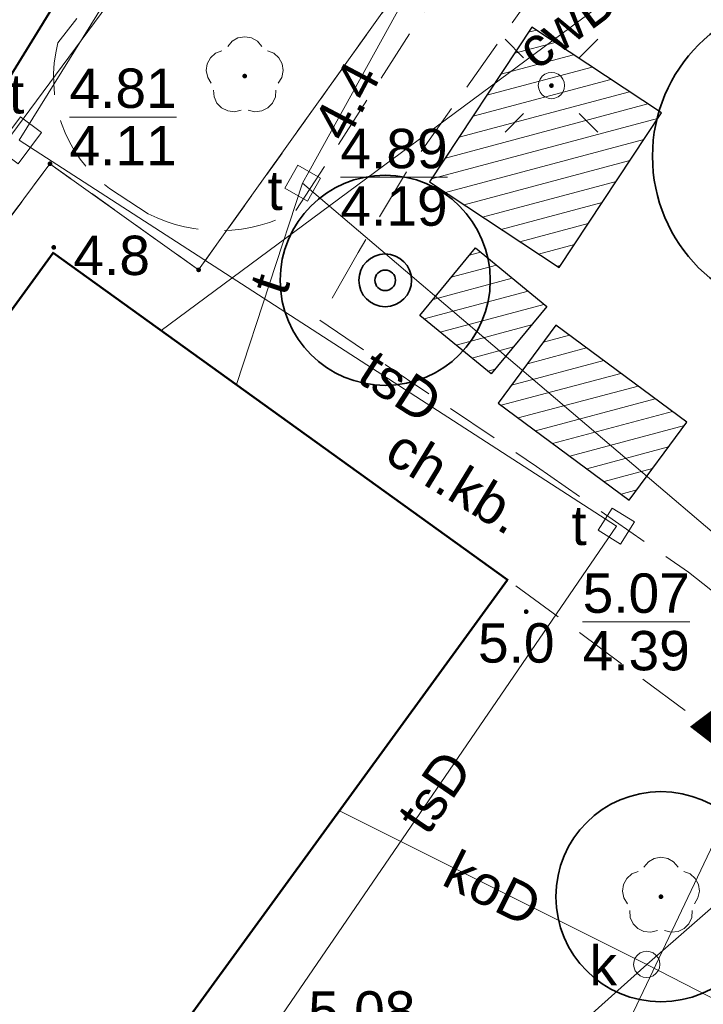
# Model space of a CAD drawing. Extents: x 5477758 to 5478338, y 5918274 to 5918502.
# Tile 56 of 155: x 5477899 to 5477912, y 5918375 to 5918394. Entities that reach past the tile are written whole.
import ezdxf
from ezdxf.enums import TextEntityAlignment as Align

# ---------------------------------------------------------------- set-up
doc = ezdxf.new("R2010")
doc.units = 0
doc.header["$PDSIZE"] = 0.75
for name, pattern in [('budynki akt$0$DASHED', [19.05, 12.7, -6.35]), ('PRZER1-1', [2, 1, -1]), ('PRZER2-1', [3, 2, -1]), ('PRZER4-1', [5, 4, -1])]:
    doc.linetypes.add(name, pattern=pattern)
doc.layers.get('0').update_dxf_attribs({"linetype": 'CONTINUOUS', "lineweight": 13})
for name, color, linetype, lineweight in [('A_GRANICA OPRACOWANIA', 7, 'CONTINUOUS', 0), ('GEPPGD', 7, 'CONTINUOUS', 18), ('GESBZO', 7, 'CONTINUOUS', 50), ('GESDZI', 7, 'CONTINUOUS', 18), ('GESUZY', 96, 'PRZER1-1', 18), ('GSPPRB', 7, 'CONTINUOUS', 20), ('GSPRDL', 96, 'CONTINUOUS', 18), ('GSPWPN', 7, 'CONTINUOUS', 13), ('GSPWPN_O', 7, 'CONTINUOUS', 13), ('GSSKOD', 7, 'PRZER2-1', 18), ('GSSKOD_O', 7, 'PRZER2-1', 18), ('GULCPR', 212, 'CONTINUOUS', 18), ('GULCPR_O', 212, 'CONTINUOUS', 18), ('GULKPR', 36, 'CONTINUOUS', 18), ('GULKPR_O', 36, 'CONTINUOUS', 18), ('GULTPR', 30, 'CONTINUOUS', 18), ('GULTPR_O', 30, 'CONTINUOUS', 18), ('GUPELA', 7, 'CONTINUOUS', 18), ('GUPIKP', 7, 'CONTINUOUS', 18), ('GUPIWZ', 7, 'CONTINUOUS', 18), ('GUPIWZ_O', 7, 'CONTINUOUS', 18), ('GUPKSD', 36, 'CONTINUOUS', 18), ('GUPPRZ', 7, 'CONTINUOUS', 18), ('GUPPRZ_O', 7, 'CONTINUOUS', 18), ('zakres', 150, 'PRZER4-1', 50), ('ZZ_drzewo-nanoszone-recznie', 24, 'CONTINUOUS', 35), ('ZZ_grupa', 60, 'CONTINUOUS', 30), ('ZZ_grupa-krzewow-szraf', 60, 'CONTINUOUS', 13), ('ZZ_korona', 94, 'CONTINUOUS', 35)]:
    doc.layers.add(name, color=color, linetype=linetype, lineweight=lineweight)
doc.styles.add('GEO-INFO', font='arial.ttf')
pattern_1 = [(194.933, (5477837.84446, 5918344.9947), (0.0818164, -0.3067773), [])]

# ---------------------------------------------------------------- blocks, each defined once
blk = doc.blocks.new('EPPGN')
blk.add_hatch(color=0).paths.add_polyline_path([(0, -0.09), (0.027812, -0.085595), (0.052901, -0.072812), (0.072812, -0.052901), (0.085595, -0.027812), (0.09, 0), (0.085595, 0.027812), (0.072812, 0.052901), (0.052901, 0.072812), (0.027812, 0.085595), (0, 0.09), (-0.027812, 0.085595), (-0.052901, 0.072812), (-0.072812, 0.052901), (-0.085595, 0.027812), (-0.09, 0), (-0.085595, -0.027812), (-0.072812, -0.052901), (-0.052901, -0.072812), (-0.027812, -0.085595)])
blk = doc.blocks.new('POINT')
at = {"color": 0}
blk.add_point((0, 0), dxfattribs=at)
blk = doc.blocks.new('KOLO')
blk.add_hatch(color=0).paths.add_polyline_path([(-0.5, 0), (-0.482963, -0.12941), (-0.433013, -0.25), (-0.353553, -0.353553), (-0.25, -0.433013), (-0.12941, -0.482963), (0, -0.5), (0.12941, -0.482963), (0.25, -0.433013), (0.353553, -0.353553), (0.433013, -0.25), (0.482963, -0.12941), (0.5, 0), (0.482963, 0.12941), (0.433013, 0.25), (0.353553, 0.353553), (0.25, 0.433013), (0.12941, 0.482963), (0, 0.5), (-0.12941, 0.482963), (-0.25, 0.433013), (-0.353553, 0.353553), (-0.433013, 0.25), (-0.482963, 0.12941)])
blk = doc.blocks.new('OKRAG_PELNY')
at = {"color": 0}
blk.add_lwpolyline([(0, 0.5), (0.12941, 0.482963), (0.25, 0.433013), (0.353553, 0.353553), (0.433013, 0.25), (0.482963, 0.12941), (0.5, 0), (0.482963, -0.12941), (0.433013, -0.25), (0.353553, -0.353553), (0.25, -0.433013), (0.12941, -0.482963), (0, -0.5), (-0.12941, -0.482963), (-0.25, -0.433013), (-0.353553, -0.353553), (-0.433013, -0.25), (-0.482963, -0.12941), (-0.5, 0), (-0.482963, 0.12941), (-0.433013, 0.25), (-0.353553, 0.353553), (-0.25, 0.433013), (-0.12941, 0.482963)], close=True, dxfattribs=at)
blk = doc.blocks.new('SPDLP')
blk.add_hatch(color=0).paths.add_polyline_path([(0, -0.09), (0.027812, -0.085595), (0.052901, -0.072812), (0.072812, -0.052901), (0.085595, -0.027812), (0.09, 0), (0.085595, 0.027812), (0.072812, 0.052901), (0.052901, 0.072812), (0.027812, 0.085595), (0, 0.09), (-0.027812, 0.085595), (-0.052901, 0.072812), (-0.072812, 0.052901), (-0.085595, 0.027812), (-0.09, 0), (-0.085595, -0.027812), (-0.072812, -0.052901), (-0.052901, -0.072812), (-0.027812, -0.085595)])
at = {"color": 0}
for points in [[(-0.648554, 1.126667), (-0.481106, 1.325358), (-0.255912, 1.454989), (0, 1.5), (0.255912, 1.454989), (0.481106, 1.325358), (0.648554, 1.126667)], [(-1.271938, -0.268652), (-1.40916, -0.048001), (-1.462858, 0.20623), (-1.426585, 0.463525), (-1.304695, 0.693003), (-1.11182, 0.867117), (-0.871109, 0.964971)], [(0.871109, 0.964971), (1.11182, 0.867117), (1.304695, 0.693003), (1.426585, 0.463525), (1.462858, 0.20623), (1.40916, -0.048001), (1.271938, -0.268652)], [(-0.137547, -1.292703), (-0.389802, -1.355024), (-0.648184, -1.327532), (-0.881678, -1.213525), (-1.062258, -1.026689), (-1.168249, -0.78945), (-1.186929, -0.530282)], [(1.186929, -0.530282), (1.168249, -0.78945), (1.062258, -1.026689), (0.881678, -1.213525), (0.648184, -1.327532), (0.389802, -1.355024), (0.137547, -1.292703)]]:
    blk.add_lwpolyline(points, dxfattribs=at)
blk = doc.blocks.new('PROSTOKAT1_5-1_PELNY')
at = {"color": 0}
blk.add_lwpolyline([(0.75, -0.5), (-0.75, -0.5), (-0.75, 0.5), (0.75, 0.5)], close=True, dxfattribs=at)
blk = doc.blocks.new('KWADRAT_NIEPRZEZR')
at = {"color": 0}
blk.add_lwpolyline([(-0.5, -0.5), (0.5, -0.5), (0.5, 0.5), (-0.5, 0.5)], close=True, dxfattribs=at)
blk = doc.blocks.new('SUEO')
blk.add_hatch(color=0).paths.add_polyline_path([(-0.002174, 0.089974), (0.023762, 0.086807), (0.042561, 0.0793), (0.060131, 0.066965), (0.076266, 0.047786), (0.086234, 0.025762), (0.089972, 0.002226), (0.088646, -0.015553), (0.081114, -0.038994), (0.066834, -0.060276), (0.049699, -0.075033), (0.027576, -0.085671), (0.004027, -0.08991), (-0.019639, -0.087831), (-0.040932, -0.080154), (-0.059082, -0.067892), (-0.073734, -0.051607), (-0.08374, -0.032979), (-0.089221, -0.011817), (-0.089063, 0.012951), (-0.082571, 0.035806), (-0.069528, 0.057148), (-0.048957, 0.075519), (-0.026898, 0.085887)])
at = {"color": 0}
for points in [[(-1.767767, 1.767767), (-1.06066, 1.06066)], [(1.767767, 1.767767), (1.06066, 1.06066)], [(-1.767767, -1.767767), (-1.06066, -1.06066)], [(1.767767, -1.767767), (1.06066, -1.06066)]]:
    blk.add_lwpolyline(points, dxfattribs=at)
blk = doc.blocks.new('drzewo-odreczne')
at = {"layer": 'ZZ_drzewo-nanoszone-recznie', "linetype": 'Continuous'}
for radius in [0.502, 0.196]:
    blk.add_circle((0, 0), radius, dxfattribs=at)

msp = doc.modelspace()

# ---------------------------------------------------------------- hatches: boundary and pattern name
at = {"layer": 'ZZ_grupa-krzewow-szraf'}
h = msp.add_hatch(dxfattribs=at)
h.set_pattern_fill('ANSI31', color=256, scale=0.1, angle=90)
h.set_pattern_definition(pattern_1)
h.paths.add_polyline_path([(5477906.355, 5918390.493), (5477908.821, 5918388.862), (5477910.771, 5918391.808), (5477908.306, 5918393.44)])
h = msp.add_hatch(dxfattribs=at)
h.set_pattern_fill('ANSI31', color=256, scale=0.1, angle=90)
h.set_pattern_definition(pattern_1)
h.paths.add_polyline_path([(5477906.173, 5918387.954), (5477907.532, 5918386.838), (5477908.586, 5918388.121), (5477907.228, 5918389.237)])
h = msp.add_hatch(dxfattribs=at)
h.set_pattern_fill('ANSI31', color=256, scale=0.1, angle=90)
h.set_pattern_definition([(194.933, (5477839.079, 5918346.2483), (0.0818164, -0.3067773), [])])
h.paths.add_polyline_path([(5477907.665, 5918386.281), (5477910.158, 5918384.438), (5477911.255, 5918385.921), (5477908.762, 5918387.765)])

# ---------------------------------------------------------------- linework, layer by layer
at = {"layer": 'A_GRANICA OPRACOWANIA', "color": 1, "linetype": 'budynki akt$0$DASHED', "ltscale": 0.1, "const_width": 0.4}
msp.add_lwpolyline([(5477939.869, 5918356.504), (5477940.619, 5918356.896), (5477942.101, 5918363.93), (5477943.898, 5918372.463), (5477938.811, 5918375.814), (5477939.356, 5918376.864), (5477927.622, 5918384.214), (5477926.949, 5918383.275), (5477923.735, 5918385.254), (5477924.621, 5918386.867), (5477922.565, 5918387.972), (5477915.954, 5918383.377), (5477911.642, 5918380.121), (5477912.501, 5918379.46), (5477913.835, 5918377.89), (5477914.426, 5918376.774), (5477916.433, 5918371.286), (5477916.349, 5918370.613), (5477938.795, 5918354.966), (5477939.869, 5918356.504)], dxfattribs=at)
at = {"layer": 'GESBZO', "color": 7, "linetype": 'Continuous', "lineweight": 50}
msp.add_lwpolyline([(5477870.317, 5918349.4), (5477899.19, 5918389.146), (5477907.843, 5918382.921), (5477878.9, 5918343.165)], close=True, dxfattribs=at)
at = {"layer": 'GESDZI', "color": 7, "linetype": 'Continuous', "lineweight": 18}
for points in [[(5477927.041, 5918302.392), (5477865.49, 5918345.57), (5477899.13, 5918390.84), (5477901.96, 5918388.82), (5477916.33, 5918408.95), (5477922.92, 5918418.17), (5477913.96, 5918422.85), (5477897.73, 5918431.34), (5477895.359, 5918432.58)], [(5477972.897, 5918373.915), (5477916.33, 5918408.95), (5477901.96, 5918388.82), (5477899.13, 5918390.84), (5477865.49, 5918345.57), (5477927.041, 5918302.392)]]:
    msp.add_lwpolyline(points, dxfattribs=at)
at = {"layer": 'GESUZY', "color": 96, "linetype": 'PRZER1-1', "lineweight": 18, "ltscale": 0.5}
for points in [[(5477927.041, 5918302.392), (5477865.49, 5918345.57), (5477899.13, 5918390.84), (5477901.96, 5918388.82), (5477916.33, 5918408.95), (5477972.897, 5918373.915)], [(5477972.897, 5918373.915), (5477916.33, 5918408.95), (5477901.96, 5918388.82), (5477899.13, 5918390.84), (5477865.49, 5918345.57), (5477927.041, 5918302.392)]]:
    msp.add_lwpolyline(points, dxfattribs=at)
at = {"layer": 'GSPPRB', "color": 7, "linetype": 'Continuous', "lineweight": 20}
for p in [(5477899.19, 5918389.146), (5477901.249, 5918387.665), (5477902.681, 5918386.635), (5477907.843, 5918382.921), (5477904.64, 5918378.521)]:
    msp.add_point(p, dxfattribs=at)
at = {"layer": 'GSSKOD', "color": 7, "linetype": 'PRZER2-1', "lineweight": 18, "ltscale": 0.5}
for points in [[(5477900.261, 5918390.369), (5477901, 5918389.887, 0.248684), (5477903.814, 5918389.947), (5477906.674, 5918394.398), (5477915.085, 5918407.763, 0.247475), (5477914.641, 5918409.933)], [(5477911.534, 5918409.059), (5477899.283, 5918393.144, 0.305414), (5477900.261, 5918390.369)]]:
    msp.add_lwpolyline(points, format="xyb", dxfattribs=at)
for points in [[(5477917.56, 5918408.197), (5477911.982, 5918399.231), (5477905.919, 5918390.686), (5477904.995, 5918389.152), (5477904.268, 5918387.86), (5477908.39, 5918385.079), (5477911.285, 5918383.065), (5477912.686, 5918381.948), (5477913.664, 5918381.047)], [(5477899.19, 5918389.146), (5477870.317, 5918349.4)], [(5477907.843, 5918382.921), (5477899.19, 5918389.146)], [(5477915.983, 5918368.908), (5477916.449, 5918370.316), (5477916.433, 5918371.286), (5477914.426, 5918376.774), (5477913.752, 5918378.047), (5477912.428, 5918379.542), (5477907.843, 5918382.921)]]:
    msp.add_lwpolyline(points, dxfattribs=at)
at = {"layer": 'GULCPR', "color": 212, "linetype": 'Continuous', "lineweight": 18}
msp.add_lwpolyline([(5477901.249, 5918387.665), (5477914.632, 5918397.581)], dxfattribs=at)
at = {"layer": 'GULKPR', "color": 36, "linetype": 'Continuous', "lineweight": 18}
for points in [[(5477915.758, 5918414.847), (5477904.421, 5918399.536), (5477906.967, 5918402.974), (5477866.761, 5918348.672)], [(5477923.346, 5918386.286), (5477922.742, 5918386.303), (5477910.49, 5918375.599)], [(5477904.64, 5918378.521), (5477910.49, 5918375.599)], [(5477910.49, 5918375.599), (5477899.231, 5918365.503)], [(5477920.222, 5918370.601), (5477910.49, 5918375.599)]]:
    msp.add_lwpolyline(points, dxfattribs=at)
at = {"layer": 'GULTPR', "color": 30, "linetype": 'Continuous', "lineweight": 18}
for points in [[(5477922.67, 5918425.86), (5477922.52, 5918425.566), (5477912.874, 5918406.653), (5477912.76, 5918406.43), (5477912.639, 5918406.211), (5477904.061, 5918390.689), (5477903.94, 5918390.47), (5477913.569, 5918382.272), (5477913.76, 5918382.11), (5477913.65, 5918381.879), (5477908.41, 5918370.85), (5477908.262, 5918370.649), (5477904.55, 5918365.6), (5477904.751, 5918365.452), (5477947.345, 5918334.06)], [(5477908.029, 5918406.56), (5477898.547, 5918391.286)], [(5477898.547, 5918391.286), (5477909.913, 5918383.941)], [(5477903.94, 5918390.47), (5477902.681, 5918386.635)], [(5477909.913, 5918383.941), (5477902.995, 5918373.828)]]:
    msp.add_lwpolyline(points, dxfattribs=at)
at = {"layer": 'GUPPRZ_O', "color": 30, "linetype": 'Continuous', "lineweight": 9, "flags": 128}
for points in [[(5477899.503, 5918391.73), (5477901.542, 5918391.73)], [(5477904.661, 5918390.582), (5477906.7, 5918390.582)], [(5477909.271, 5918382.118), (5477911.309, 5918382.118)]]:
    msp.add_lwpolyline(points, dxfattribs=at)
at = {"layer": 'zakres', "linetype": 'PRZER4-1', "lineweight": 40}
msp.add_lwpolyline([(5477963.54, 5918377.848), (5477941.504, 5918392.244), (5477979.546, 5918459.295), (5477938.033, 5918482.848), (5477904.167, 5918427.813), (5477915.775, 5918420.837), (5477872.982, 5918351.171), (5477887.852, 5918340.978), (5477923.836, 5918315.921)], close=True, dxfattribs=at)
at = {"layer": 'ZZ_grupa', "elevation": 10.8}
msp.add_lwpolyline([(5477908.821, 5918388.862), (5477910.771, 5918391.808), (5477908.306, 5918393.44), (5477906.355, 5918390.493)], close=True, dxfattribs=at)
at = {"layer": 'ZZ_grupa'}
for points in [[(5477908.586, 5918388.121), (5477907.532, 5918386.838), (5477906.173, 5918387.954), (5477907.228, 5918389.237)], [(5477907.665, 5918386.281), (5477910.158, 5918384.438), (5477911.255, 5918385.921), (5477908.762, 5918387.765)]]:
    msp.add_lwpolyline(points, close=True, dxfattribs=at)
at = {"layer": 'ZZ_korona'}
for centre, radius in [((5477913.6, 5918390.983, 10.12), 3), ((5477905.512, 5918388.621, 10.18), 2), ((5477910.762, 5918376.887), 2)]:
    msp.add_circle(centre, radius, dxfattribs=at)

# ---------------------------------------------------------------- block references
at = {"layer": 'GEPPGD', "color": 7, "lineweight": 18, "xscale": 0.5, "yscale": 0.5}
for p in [(5477899.13, 5918390.84), (5477901.96, 5918388.82)]:
    msp.add_blockref('EPPGN', p, dxfattribs=at)
at = {"layer": 'GSPRDL', "color": 96, "lineweight": 18, "xscale": 0.5, "yscale": 0.5}
for p in [(5477902.838, 5918392.509), (5477910.762, 5918376.887)]:
    msp.add_blockref('SPDLP', p, dxfattribs=at)
at = {"layer": 'GSPWPN', "color": 7, "lineweight": 13, "xscale": 0.09, "yscale": 0.09}
for p in [(5477899.203, 5918389.248), (5477908.196, 5918382.313)]:
    msp.add_blockref('KOLO', p, dxfattribs=at)
at = {"layer": 'GUPELA', "color": 7, "lineweight": 18, "xscale": 0.5, "yscale": 0.5}
for name, p in [('SUEO', (5477908.677, 5918392.328, 10.15)), ('OKRAG_PELNY', (5477908.677, 5918392.328, 10.16))]:
    msp.add_blockref(name, p, dxfattribs=at)
at = {"layer": 'GUPIKP', "color": 30, "lineweight": 18, "xscale": 0.5, "yscale": 0.5}
for p in [(5477903.94, 5918390.47), (5477909.913, 5918383.941)]:
    msp.add_blockref('POINT', p, dxfattribs=at)
at = {"layer": 'GUPIWZ', "color": 7, "lineweight": 18, "xscale": 0.5, "yscale": 0.5}
for name, p, rotation in [('PROSTOKAT1_5-1_PELNY', (5477898.547, 5918391.286), 53.2177913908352), ('KWADRAT_NIEPRZEZR', (5477903.94, 5918390.47), 330.2597751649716), ('KWADRAT_NIEPRZEZR', (5477909.913, 5918383.941), 327.977112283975)]:
    msp.add_blockref(name, p, dxfattribs=dict(at, rotation=rotation))
msp.add_blockref('OKRAG_PELNY', (5477910.49, 5918375.599), dxfattribs=at)
at = {"layer": 'GUPKSD', "color": 36, "lineweight": 18, "xscale": 0.5, "yscale": 0.5}
msp.add_blockref('POINT', (5477910.49, 5918375.599), dxfattribs=at)
at = {"layer": 'GUPPRZ', "color": 30, "lineweight": 18}
for p in [(5477904.061, 5918390.689), (5477903.94, 5918390.47), (5477909.913, 5918383.941)]:
    msp.add_blockref('POINT', p, dxfattribs=at)
at = {"layer": 'GUPPRZ', "color": 36, "lineweight": 18}
msp.add_blockref('POINT', (5477910.49, 5918375.599), dxfattribs=at)
at = {"layer": 'ZZ_drzewo-nanoszone-recznie', "rotation": 98.49156574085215}
msp.add_blockref('drzewo-odreczne', (5477905.512, 5918388.621, 10.18), dxfattribs=at)

# ---------------------------------------------------------------- texts
at = {"layer": 'GSPWPN_O', "color": 7, "linetype": 'Continuous', "lineweight": 0, "style": 'GEO-INFO'}
for s, p in [('4.8', (5477899.578, 5918388.721)), ('5.0', (5477907.279, 5918381.343))]:
    msp.add_text(s, height=0.75, dxfattribs=at).set_placement(p)
at = {"layer": 'GSSKOD_O', "color": 7, "linetype": 'Continuous', "lineweight": 0, "style": 'GEO-INFO'}
msp.add_text('ch.kb.', height=0.75, rotation=328.6198, dxfattribs=at).set_placement((5477906.858, 5918384.809), align=Align.MIDDLE)
at = {"layer": 'GULCPR_O', "color": 212, "linetype": 'Continuous', "lineweight": 0, "style": 'GEO-INFO'}
msp.add_text('cwD65', height=0.75, rotation=36.5373, dxfattribs=at).set_placement((5477909.449, 5918393.855), align=Align.MIDDLE)
at = {"layer": 'GULKPR_O', "color": 36, "linetype": 'Continuous', "lineweight": 0, "style": 'GEO-INFO'}
msp.add_text('koD', height=0.75, rotation=333.4638, dxfattribs=at).set_placement((5477907.565, 5918377.06), align=Align.MIDDLE)
at = {"layer": 'GULTPR_O', "color": 30, "linetype": 'Continuous', "lineweight": 0, "style": 'GEO-INFO'}
for s, rotation, p in [('t', 71.8213, (5477903.31, 5918388.552)), ('tsD', 327.1272, (5477905.801, 5918386.597)), ('tsD', 55.6272, (5477906.454, 5918378.884))]:
    msp.add_text(s, height=0.75, rotation=rotation, dxfattribs=at).set_placement(p, align=Align.MIDDLE)
at = {"layer": 'GUPIWZ_O', "color": 7, "linetype": 'Continuous', "lineweight": 0, "style": 'GEO-INFO'}
for s, p in [('t', (5477898.641, 5918391.797)), ('t', (5477903.56, 5918389.96)), ('t', (5477909.347, 5918383.581)), ('k', (5477909.925, 5918375.202))]:
    msp.add_text(s, height=0.75, dxfattribs=at).set_placement(p, align=Align.RIGHT)
at = {"layer": 'GUPPRZ_O', "color": 30, "linetype": 'Continuous', "lineweight": 0, "style": 'GEO-INFO'}
for s, p in [('4.81', (5477899.503, 5918391.903)), ('4.11', (5477899.503, 5918390.808)), ('4.89', (5477904.661, 5918390.755)), ('4.19', (5477904.661, 5918389.66)), ('5.07', (5477909.271, 5918382.291)), ('4.39', (5477909.271, 5918381.196)), ('5.08', (5477904.048, 5918374.337))]:
    msp.add_text(s, height=0.75, dxfattribs=at).set_placement(p)
msp.add_text('4.4', height=0.75, rotation=62.1659, dxfattribs=at).set_placement((5477904.432, 5918391.395), align=Align.MIDDLE_LEFT)

doc.saveas('drawing.dxf')
